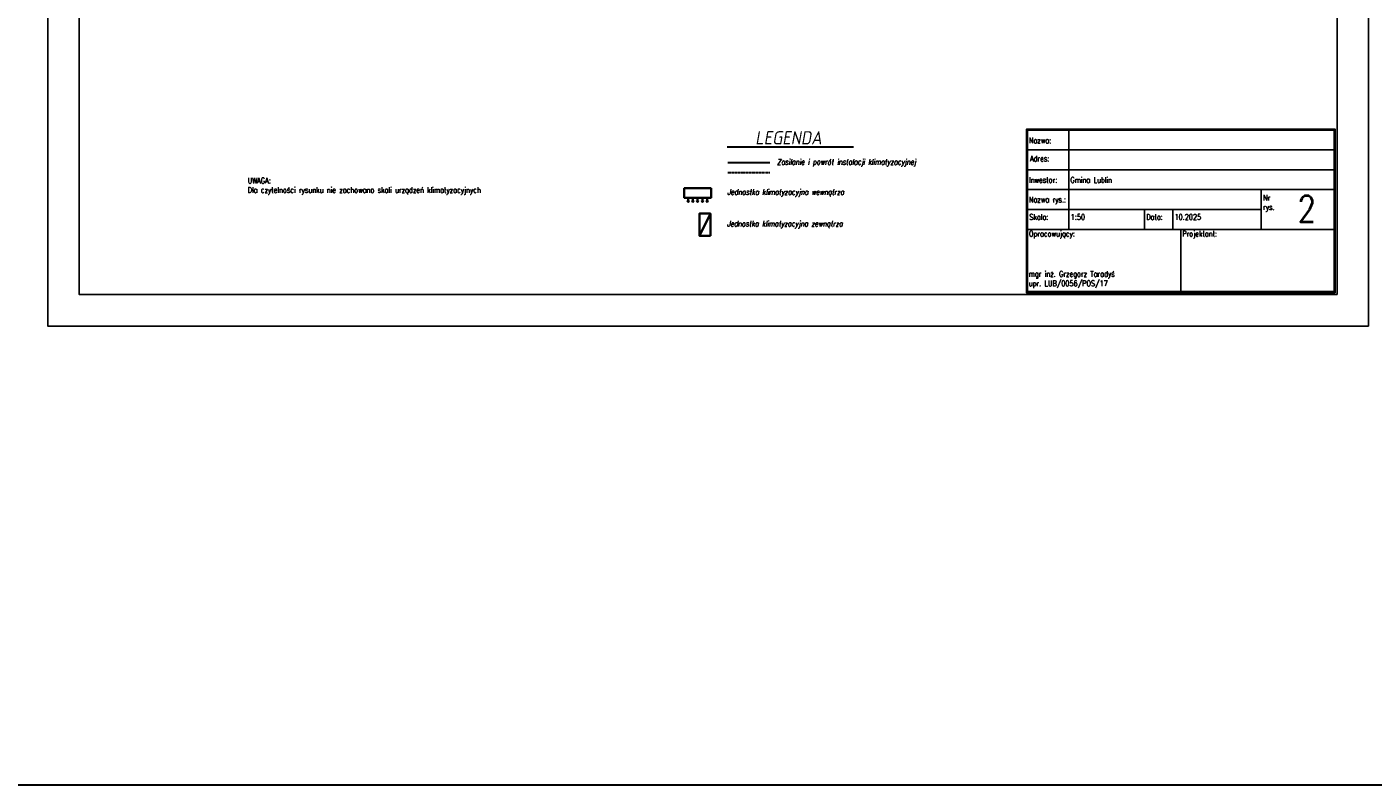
# Model space of a CAD drawing. Header units: millimetres. Extents: x -424979 to 718034, y -72486 to 344972.
# Tile 1 of 256: x -331497 to -160289, y -72486 to 23900. Entities that reach past the tile are written whole.
import ezdxf
from ezdxf.enums import TextEntityAlignment as Align

# ---------------------------------------------------------------- set-up
doc = ezdxf.new("R2010")
doc.units = ezdxf.units.MM
doc.header["$MEASUREMENT"] = 0
doc.linetypes.add('CHSW', pattern=[0])
doc.linetypes.add('DASHED', pattern=[19.049999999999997, 12.7, -6.349999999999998])
for name, color, linetype, lineweight in [('!S_CO_Armatura', 7, 'Continuous', 15), ('SAN_PRZEWODY_POWROTNE_C_O__NA_RZUCIE', 5, 'Continuous', 25), ('SAN_PRZEWODY_ZASILAJACE_C_O__NA_RZUCIE', 1, 'Continuous', 25)]:
    doc.layers.add(name, color=color, linetype=linetype, lineweight=lineweight)
doc.styles.add('ETYKIETY_POMIESZCZEN', font='ISOCP', dxfattribs={"oblique": 10, "height": 18})
doc.styles.add('FDBES', font='simplex.shx')
doc.styles.add('izaaa', font='simplex.shx', dxfattribs={"width": 0.8})

# ---------------------------------------------------------------- blocks, each defined once
blk = doc.blocks.new('klima wew')
at = {"color": 1, "lineweight": 35}
for points in [[(18832.25394580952, 2403.209032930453), (18832.25394580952, 2343.209032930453), (18662.25394580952, 2343.209032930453), (18662.25394580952, 2403.209032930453), (18832.25394580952, 2403.209032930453)], [(18687.25394580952, 2343.209032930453), (18687.25394580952, 2315.089514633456), (18683.03259412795, 2326.373802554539)], [(18687.25394580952, 2343.209032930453), (18687.25394580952, 2315.089514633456), (18691.47529749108, 2326.373802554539)], [(18717.25394580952, 2343.209032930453), (18717.25394580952, 2315.089514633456), (18713.03259412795, 2326.373802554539)], [(18717.25394580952, 2343.209032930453), (18717.25394580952, 2315.089514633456), (18721.47529749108, 2326.373802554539)], [(18747.25394580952, 2343.209032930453), (18747.25394580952, 2315.089514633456), (18743.03259412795, 2326.373802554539)], [(18747.25394580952, 2343.209032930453), (18747.25394580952, 2315.089514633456), (18751.47529749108, 2326.373802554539)], [(18777.25394580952, 2343.209032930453), (18777.25394580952, 2315.089514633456), (18773.03259412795, 2326.373802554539)], [(18777.25394580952, 2343.209032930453), (18777.25394580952, 2315.089514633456), (18781.47529749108, 2326.373802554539)], [(18807.25394580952, 2343.209032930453), (18807.25394580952, 2315.089514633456), (18803.03259412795, 2326.373802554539)], [(18807.25394580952, 2343.209032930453), (18807.25394580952, 2315.089514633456), (18811.47529749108, 2326.373802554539)]]:
    blk.add_lwpolyline(points, dxfattribs=at)

msp = doc.modelspace()

# ---------------------------------------------------------------- linework, layer by layer
at = {"layer": '!S_CO_Armatura', "lineweight": 25}
for p, q in [((-198972.5171885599, 681.7243517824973), (-198972.5171885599, 10754.49471251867)), ((-198972.5171885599, 681.7243517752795), (-198972.5171885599, -1874.355755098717)), ((-185776.1831028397, 681.7243517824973), (-185776.1831028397, -1874.355755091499))]:
    msp.add_line(p, q, dxfattribs=at)
at = {"layer": '!S_CO_Armatura', "lineweight": 30}
msp.add_line((-242434.2500835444, 8671.324818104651), (-226371.0823040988, 8671.324818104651), dxfattribs=at)
at = {"layer": '!S_CO_Armatura', "lineweight": 25}
for points in [[(-165094.1297399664, -9889.389451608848), (-204384.0943784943, -9889.389451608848), (-204384.0943784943, 10898.49471251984), (-165094.1297399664, 10898.49471251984)], [(-204240.0943784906, 8258.494712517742), (-165238.1297399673, 8258.494712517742), (-165238.1297399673, 10754.49471251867), (-204240.0943784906, 10754.49471251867)], [(-165238.1297399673, -9745.389451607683), (-204240.0943784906, -9745.389451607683), (-204240.0943784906, 10754.49471251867), (-165238.1297399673, 10754.49471251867)], [(-204240.0943784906, 5733.804458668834), (-165238.1297399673, 5733.804458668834), (-165238.1297399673, 8258.494712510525), (-204240.0943784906, 8258.494712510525)], [(-204240.0943784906, 3237.804458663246), (-165238.1297399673, 3237.804458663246), (-165238.1297399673, 5733.80445866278), (-204240.0943784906, 5733.80445866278)], [(-204240.0943784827, 681.7243517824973), (-174509.0883504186, 681.7243517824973), (-174509.0883504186, 3237.804458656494), (-204240.0943784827, 3237.804458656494)], [(-174509.0883504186, 3237.804458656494), (-165238.1297399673, 3237.804458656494), (-165238.1297399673, -1874.355755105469), (-174509.0883504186, -1874.355755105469)], [(-204240.0943784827, -1874.355755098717), (-189374.5913644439, -1874.355755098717), (-189374.5913644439, 681.7243517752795), (-204240.0943784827, 681.7243517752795)], [(-204240.0943784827, -9745.389451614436), (-184739.112059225, -9745.389451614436), (-184739.112059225, -1874.355755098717), (-204240.0943784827, -1874.355755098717)], [(-184739.112059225, -9745.389451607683), (-165238.1297399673, -9745.389451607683), (-165238.1297399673, -1874.355755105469), (-184739.112059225, -1874.355755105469)]]:
    msp.add_lwpolyline(points, close=True, dxfattribs=at)
msp.add_lwpolyline([(-160850.1219755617, -14131.40461266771), (-328850.1219755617, -14131.40461266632), (-328850.1219755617, 104668.5953873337), (-160850.1219755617, 104668.5953873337), (-160850.1219755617, -14131.40461266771)])
msp.add_lwpolyline([(-164850.1219755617, -10131.40461266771), (-324850.1219755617, -10131.40461266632), (-324850.1219755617, 100668.5953873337), (-164850.1219755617, 100668.5953873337)], close=True)
at = {"color": 1, "lineweight": 35}
for points in [[(-244571.5148630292, -2638.569210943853), (-244573.312566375, 161.4302119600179), (-245973.312566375, 161.4302119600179), (-245973.312566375, -2638.569210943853), (-244571.515440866, -2637.669205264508)], [(-245973.312566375, -2638.569210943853), (-244573.312566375, 161.4302119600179)]]:
    msp.add_lwpolyline(points, dxfattribs=at)
at = {"layer": 'SAN_PRZEWODY_POWROTNE_C_O__NA_RZUCIE', "linetype": 'DASHED', "lineweight": 30}
msp.add_line((-237027.1172713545, 5345.170978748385), (-242359.72485297, 5345.170978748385), dxfattribs=at)
at = {"layer": 'SAN_PRZEWODY_ZASILAJACE_C_O__NA_RZUCIE', "linetype": 'CHSW', "lineweight": 30}
msp.add_line((-237027.1172713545, 6631.538824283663), (-242359.7248458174, 6631.538831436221), dxfattribs=at)
at = {"layer": 'SAN_PRZEWODY_ZASILAJACE_C_O__NA_RZUCIE', "color": 1, "lineweight": 30}
msp.add_lwpolyline([(-424978.5498485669, 313059.0302587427), (25000.46705767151, 313059.0302587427), (25000.4670576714, -72486.37155059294), (-424978.5498485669, -72486.37155059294)], close=True, dxfattribs=at)

# ---------------------------------------------------------------- block references
at = {"xscale": 20, "yscale": 20, "zscale": 20}
msp.add_blockref('klima wew', (-621137.1890953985, -44677.08486703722), dxfattribs=at)

# ---------------------------------------------------------------- texts
at = {"layer": '!S_CO_Armatura', "lineweight": 30, "style": 'ETYKIETY_POMIESZCZEN', "oblique": 10}
msp.add_text('LEGENDA', height=1675.137024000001, dxfattribs=at).set_placement((-234636.1226373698, 9805.15750405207), align=Align.MIDDLE_CENTER)
at = {"layer": '!S_CO_Armatura', "lineweight": 25, "style": 'FDBES', "oblique": 10, "width": 0.75}
for s, p in [('Zasilanie i powrót instalacji klimatyzacyjnej', (-236095.9413551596, 6382.541736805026)), ('Jednostka klimatyzacyjna wewnątrza', (-242412.5437259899, 2556.612202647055)), ('Jednostka klimatyzacyjna zewnątrza', (-242444.7065410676, -1467.833742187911))]:
    msp.add_text(s, height=719.9999999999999, dxfattribs=at).set_placement(p)
at = {"layer": '!S_CO_Armatura', "lineweight": 25, "attachment_point": 1, "style": 'izaaa'}
for s, insert, char_height, width in [('Nazwa:', (-204054.7122035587, 9824.194810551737), 720, 19.21686527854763), ('Adres:', (-203938.4310669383, 7525.122683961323), 720, 1360.853491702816), ('\\A1;UWAGA:\\PDla czytelności rysunku nie zachowano skali urządzeń klimatyzacyjnych', (-303420.2063328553, 4730.730067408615), 720, 38008.51160099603), ('Inwestor:', (-204054.7122035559, 4803.504556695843), 720, 19.21686527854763), ('Gmina Lublin', (-198787.1348423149, 4803.50446468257), 720, 6631.829474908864), ('Nazwa rys.:', (-204054.7122035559, 2307.504556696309), 720, 4768.975874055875), ('Nr rys.', (-174274.1449766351, 2549.326271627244), 720, 252.0943978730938), ('2', (-169879.3450023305, 2469.270509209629), 3360, 19.21686527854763), ('Skala:', (-204008.3666598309, 97.86950105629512), 720, 7.760462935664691), ('1:50', (-198740.7892985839, 97.86933576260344), 720, 7.760462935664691), ('Data:', (-189142.8636457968, 97.86950106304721), 720, 7.760462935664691), ('10.2025', (-185544.4552144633, 97.86933576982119), 720, 7.760462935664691), ('Opracowujący:', (-204054.7122035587, -2030.101066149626), 720, 7.760462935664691), ('Projektant:', (-184553.729884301, -2030.101066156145), 720, 7.760462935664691), ('mgr inż. Grzegorz Taradyś\\Pupr. LUB/0056/POS/17', (-204091.788638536, -7143.637562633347), 720, 19113.16415790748)]:
    msp.add_mtext(s, dxfattribs=dict(at, insert=insert, char_height=char_height, width=width))

doc.saveas('drawing.dxf')
